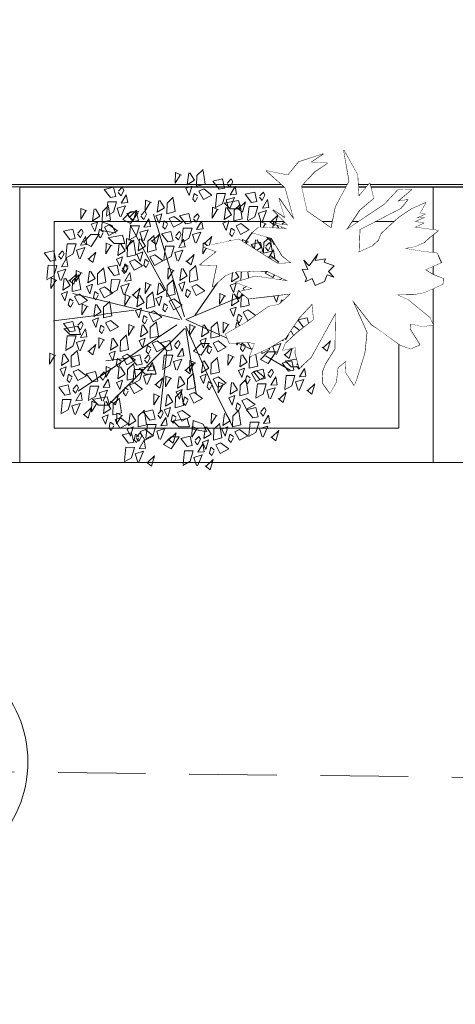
# Model space of a CAD drawing. Header units: centimetres. Extents: x -122 to 72759, y 3298 to 43172.
# Tile 101 of 243: x 37166 to 37229, y 10552 to 10695. Entities that reach past the tile are written whole.
import ezdxf

# ---------------------------------------------------------------- set-up
doc = ezdxf.new("R2010")
doc.units = ezdxf.units.CM
doc.header["$MEASUREMENT"] = 0
doc.linetypes.add('DASH2', pattern=[19.05, 12.7, -6.35])
doc.linetypes.add('DASHDOT', pattern=[25.4, 12.7, -6.35, 0, -6.35])
for name, color, linetype, lineweight in [('0-OSIE', 7, 'DASHDOT', 5), ('0-WIDOSK', 7, 'Continuous', 5), ('1-meble', 7, 'Continuous', 5), ('_ nowe meble', 7, 'Continuous', 5), ('PRZERYWANA', 7, 'DASH2', 5), ('wymiarowanie', 7, 'Continuous', 5), ('ZZZ_Xref', 7, 'Continuous', 5)]:
    doc.layers.add(name, color=color, linetype=linetype, lineweight=lineweight)

# ---------------------------------------------------------------- blocks, each defined once
blk = doc.blocks.new('G$CA1DC9C89')
at = {"layer": '0-OSIE', "lineweight": 5, "ltscale": 40}
blk.add_circle((2503.49, -27.99), 17.14, dxfattribs=at)
at = {"layer": '1-meble', "lineweight": 5}
for p, q in [((2547.5, 56.31), (2548.86, 56.64)), ((2550.36, 56.19), (2550.12, 56.62))]:
    blk.add_line(p, q, dxfattribs=at)
at = {"layer": '_ nowe meble', "lineweight": 5, "ltscale": 0.5}
blk.add_lwpolyline([(162.24, 764.75), (77.15, 765.38), (77.15, 495.81), (65.14, 495.81), (65.14, 465.82), (53.15, 465.82), (53.16, 56.24), (4727.78, 55.45)], dxfattribs=at)
at = {"layer": 'PRZERYWANA', "lineweight": 5}
blk.add_lwpolyline([(-389.44, 4.56), (3619.14, -42.34), (5340.22, -63.18)], dxfattribs=at)
at = {"layer": 'wymiarowanie', "lineweight": 5, "ltscale": 0.5}
blk.add_lwpolyline([(2759.45, 55.45), (2759.45, 15.45), (1725.13, 15.45), (1725.13, 3.45), (1437.13, 3.54), (1437.13, -8.46), (957.13, -8.46), (957.13, 3.49), (1.15, 3.49), (1.15, 633.82), (13.15, 633.82), (13.15, 645.82), (25.15, 645.82), (25.14, 705.82), (37.13, 705.82), (36.77, 764.65), (77.15, 765.38), (77.15, 495.81), (65.14, 495.82), (65.14, 465.82), (53.14, 465.82), (53.15, 55.54)], close=True, dxfattribs=at)
at = {"lineweight": 5, "ltscale": 0.5}
blk.add_wipeout([(2519.45, 55.45), (2579.45, 55.45), (2579.45, 15.45), (2519.45, 15.45)], dxfattribs=at).dxf.layer = '_ nowe meble'
at = {"layer": '1-meble', "lineweight": 5}
for p, q in [((2548.42, 55.14), (2547.5, 56.31)), ((2548.86, 56.64), (2549.18, 55.27)), ((2549.54, 55.89), (2549.94, 55.41)), ((2550.12, 56.62), (2549.59, 56.06)), ((2549.94, 55.41), (2550.36, 56.19)), ((2547.84, 52.59), (2548.05, 54.52)), ((2548.05, 54.52), (2549.32, 54.51)), ((2549.18, 55.27), (2548.42, 55.14)), ((2549.32, 54.51), (2548.87, 53.01)), ((2550.71, 55.55), (2549.98, 54.31)), ((2549.98, 54.31), (2550.91, 54.4)), ((2550.91, 54.4), (2550.71, 55.55)), ((2548.87, 53.01), (2547.79, 52.42)), ((2549.99, 52.27), (2549.12, 53.15)), ((2549.3, 53.15), (2551.21, 53.48)), ((2549.4, 53.58), (2550.6, 53.95)), ((2549.77, 52.38), (2549.4, 53.58)), ((2550.6, 53.95), (2549.94, 52.33)), ((2552.21, 53.29), (2551.2, 52.32)), ((2551.21, 53.48), (2551.55, 52.27)), ((2551.77, 51.79), (2552.21, 53.29)), ((2534.42, 50.75), (2535.52, 51.86)), ((2535.52, 51.86), (2536.74, 51.88)), ((2536.62, 51.75), (2535.53, 50.15)), ((2551.55, 52.27), (2549.99, 52.27)), ((2551.04, 52.37), (2551.77, 51.79)), ((2531.32, 49.13), (2531.41, 50.39)), ((2531.41, 50.39), (2532.88, 49.86)), ((2535.53, 50.15), (2534.42, 50.75)), ((2533.24, 48.81), (2531.32, 49.13)), ((2532.88, 49.86), (2533.4, 48.75)), ((2535.34, 47.89), (2535.55, 49.83)), ((2535.55, 49.83), (2536.82, 49.82)), ((2536.82, 49.82), (2536.37, 48.32)), ((2536.9, 48.88), (2538.1, 49.25)), ((2537.27, 47.69), (2536.9, 48.88)), ((2555.2, 48.45), (2557.11, 48.79)), ((2557.11, 48.79), (2557.45, 47.58)), ((2528.69, 47.45), (2529.79, 48.56)), ((2529.8, 46.84), (2528.69, 47.45)), ((2529.79, 48.56), (2531.02, 48.57)), ((2530.89, 48.45), (2529.8, 46.84)), ((2533.15, 47.23), (2532.29, 48.11)), ((2532.46, 48.1), (2534.37, 48.44)), ((2534.72, 47.23), (2533.15, 47.23)), ((2534.37, 48.44), (2534.72, 47.23)), ((2536.37, 48.32), (2535.3, 47.73)), ((2555.89, 47.58), (2555.02, 48.45)), ((2557.45, 47.58), (2555.89, 47.58)), ((2523.02, 45.89), (2524.38, 46.21)), ((2523.94, 44.71), (2523.02, 45.89)), ((2524.38, 46.21), (2524.71, 44.85)), ((2525.65, 46.2), (2525.12, 45.63)), ((2525.47, 44.98), (2525.88, 45.77)), ((2525.88, 45.77), (2525.65, 46.2)), ((2559.62, 44.79), (2559.7, 46.05)), ((2559.7, 46.05), (2561.17, 45.51)), ((2524.71, 44.85), (2523.94, 44.71)), ((2525.07, 45.46), (2525.47, 44.98)), ((2526.23, 45.12), (2525.51, 43.88)), ((2526.44, 43.97), (2526.23, 45.12)), ((2561.53, 44.46), (2559.62, 44.79)), ((2561.17, 45.51), (2561.69, 44.4)), ((2523.37, 42.16), (2523.58, 44.09)), ((2523.58, 44.09), (2524.84, 44.08)), ((2524.84, 44.08), (2524.4, 42.58)), ((2524.93, 43.15), (2526.12, 43.52)), ((2525.3, 41.95), (2524.93, 43.15)), ((2526.12, 43.52), (2525.46, 41.9)), ((2525.51, 43.88), (2526.44, 43.97)), ((2555.08, 42.93), (2556.17, 44.04)), ((2556.19, 42.32), (2555.08, 42.93)), ((2556.17, 44.04), (2557.4, 44.06)), ((2557.28, 43.93), (2556.19, 42.32)), ((2558.32, 42.19), (2557.45, 43.07)), ((2557.63, 43.06), (2559.54, 43.4)), ((2559.54, 43.4), (2559.88, 42.19)), ((2524.4, 42.58), (2523.32, 41.99)), ((2526.56, 41.94), (2527.29, 41.36)), ((2527.74, 42.86), (2526.73, 41.89)), ((2527.29, 41.36), (2527.74, 42.86)), ((2559.88, 42.19), (2558.32, 42.19)), ((2526.73, 34.03), (2525.86, 34.9)), ((2526.04, 34.9), (2527.95, 35.24)), ((2527.95, 35.24), (2528.29, 34.02)), ((2555.37, 34.03), (2557.29, 34.37)), ((2557.29, 34.37), (2557.63, 33.15)), ((2528.29, 34.02), (2526.73, 34.03)), ((2556.06, 33.16), (2555.2, 34.03)), ((2557.63, 33.15), (2556.06, 33.16)), ((2544.66, 31.63), (2545.76, 32.75)), ((2545.77, 31.03), (2544.66, 31.63)), ((2545.76, 32.75), (2546.99, 32.76)), ((2546.86, 32.64), (2545.77, 31.03)), ((2554.38, 30.41), (2555.48, 31.53)), ((2555.48, 31.53), (2556.71, 31.54)), ((2555.49, 29.81), (2554.38, 30.41)), ((2556.58, 31.42), (2555.49, 29.81)), ((2558.84, 29.33), (2557.98, 30.2)), ((2558.15, 30.2), (2560.06, 30.54)), ((2560.06, 30.54), (2560.41, 29.33)), ((2529.1, 28.33), (2530.46, 28.66)), ((2530.46, 28.66), (2530.78, 27.29)), ((2531.72, 28.64), (2531.19, 28.08)), ((2531.96, 28.21), (2531.72, 28.64)), ((2537.66, 28.29), (2536.8, 29.16)), ((2536.97, 29.16), (2538.89, 29.5)), ((2538.89, 29.5), (2539.23, 28.28)), ((2553.4, 28.68), (2554.76, 29)), ((2554.32, 27.5), (2553.4, 28.68)), ((2554.76, 29), (2555.08, 27.64)), ((2556.02, 28.99), (2555.49, 28.42)), ((2556.26, 28.56), (2556.02, 28.99)), ((2560.41, 29.33), (2558.84, 29.33)), ((2530.02, 27.16), (2529.1, 28.33)), ((2530.78, 27.29), (2530.02, 27.16)), ((2531.14, 27.91), (2531.54, 27.43)), ((2531.54, 27.43), (2531.96, 28.21)), ((2532.31, 27.56), (2531.58, 26.33)), ((2532.51, 26.42), (2532.31, 27.56)), ((2539.23, 28.28), (2537.66, 28.29)), ((2540.67, 28.01), (2540.63, 26.45)), ((2540.63, 26.45), (2541.35, 27.65)), ((2541.53, 27.64), (2540.67, 28.01)), ((2542.36, 26.23), (2542.58, 27.96)), ((2542.75, 27.96), (2543.42, 26.9)), ((2543.74, 26.02), (2543.78, 27.58)), ((2543.78, 27.58), (2544.67, 28.43)), ((2544.67, 28.25), (2544.96, 26.33)), ((2551.42, 26.71), (2552.31, 27.56)), ((2552.31, 27.38), (2552.6, 25.46)), ((2555.08, 27.64), (2554.32, 27.5)), ((2555.45, 28.26), (2555.85, 27.78)), ((2555.85, 27.78), (2556.26, 28.56)), ((2556.61, 27.91), (2555.88, 26.68)), ((2556.81, 26.76), (2556.61, 27.91)), ((2525.11, 26.42), (2526.47, 26.74)), ((2526.02, 25.24), (2525.11, 26.42)), ((2526.47, 26.74), (2526.79, 25.38)), ((2527.15, 26), (2527.55, 25.52)), ((2527.73, 26.73), (2527.2, 26.16)), ((2527.55, 25.52), (2527.97, 26.3)), ((2527.97, 26.3), (2527.73, 26.73)), ((2529.44, 24.61), (2529.65, 26.54)), ((2529.65, 26.54), (2530.92, 26.53)), ((2530.92, 26.53), (2530.47, 25.03)), ((2531, 25.59), (2532.2, 25.97)), ((2532.2, 25.97), (2531.54, 24.35)), ((2531.58, 26.33), (2532.51, 26.42)), ((2542.05, 24.97), (2542.94, 25.82)), ((2543.05, 26.04), (2542.17, 25.71)), ((2543.42, 26.9), (2542.36, 26.23)), ((2542.66, 24.66), (2543.05, 26.04)), ((2544.96, 26.33), (2543.74, 26.02)), ((2548.31, 27.14), (2548.26, 25.58)), ((2548.26, 25.58), (2548.99, 26.78)), ((2549.16, 26.77), (2548.31, 27.14)), ((2549.99, 25.36), (2550.21, 27.09)), ((2551.05, 26.03), (2549.99, 25.36)), ((2550.39, 27.09), (2551.05, 26.03)), ((2551.38, 25.15), (2551.42, 26.71)), ((2553.74, 24.95), (2553.95, 26.89)), ((2553.95, 26.89), (2555.22, 26.87)), ((2555.22, 26.87), (2554.77, 25.37)), ((2555.3, 25.94), (2556.5, 26.31)), ((2555.67, 24.75), (2555.3, 25.94)), ((2556.5, 26.31), (2555.84, 24.7)), ((2555.88, 26.68), (2556.81, 26.76)), ((2525.45, 22.69), (2525.66, 24.63)), ((2525.66, 24.63), (2526.92, 24.61)), ((2526.79, 25.38), (2526.02, 25.24)), ((2526.92, 24.61), (2526.48, 23.12)), ((2528.32, 25.65), (2527.59, 24.42)), ((2527.59, 24.42), (2528.52, 24.5)), ((2528.52, 24.5), (2528.32, 25.65)), ((2530.47, 25.03), (2529.39, 24.44)), ((2529.91, 24.36), (2529.86, 22.8)), ((2530.76, 23.99), (2529.91, 24.36)), ((2530.89, 23.77), (2530.03, 24.64)), ((2530.2, 24.64), (2532.12, 24.98)), ((2531.37, 24.4), (2531, 25.59)), ((2531.59, 22.58), (2531.81, 24.31)), ((2531.99, 24.31), (2532.65, 23.25)), ((2532.12, 24.98), (2532.46, 23.77)), ((2532.64, 24.39), (2533.37, 23.81)), ((2533.81, 25.31), (2532.8, 24.34)), ((2533.02, 23.93), (2533.91, 24.78)), ((2533.37, 23.81), (2533.81, 25.31)), ((2533.91, 24.6), (2534.2, 22.68)), ((2538.93, 25.41), (2538.89, 23.84)), ((2538.89, 23.84), (2539.62, 25.04)), ((2539.79, 25.03), (2538.93, 25.41)), ((2540.62, 23.62), (2540.84, 25.35)), ((2541.01, 25.35), (2541.68, 24.29)), ((2542, 23.41), (2542.05, 24.97)), ((2542.17, 25.71), (2542.66, 24.66)), ((2542.93, 25.65), (2543.23, 23.72)), ((2543.36, 24.98), (2543.17, 24.12)), ((2543.88, 24.62), (2543.36, 24.98)), ((2543.5, 23.76), (2543.87, 24.45)), ((2544.07, 25.31), (2544.77, 25.64)), ((2544.73, 24.08), (2544.07, 25.31)), ((2545.96, 24.74), (2544.73, 24.08)), ((2544.77, 25.64), (2545.96, 24.74)), ((2550.68, 25.17), (2549.81, 24.84)), ((2549.81, 24.84), (2550.3, 23.79)), ((2550.3, 23.79), (2550.68, 25.17)), ((2552.6, 25.46), (2551.38, 25.15)), ((2551.71, 24.44), (2552.41, 24.77)), ((2552.37, 23.21), (2551.71, 24.44)), ((2552.41, 24.77), (2553.6, 23.87)), ((2554.77, 25.37), (2553.69, 24.79)), ((2556.94, 24.73), (2557.67, 24.15)), ((2558.11, 25.65), (2557.1, 24.68)), ((2557.67, 24.15), (2558.11, 25.65)), ((2526.48, 23.12), (2525.4, 22.53)), ((2527.01, 23.68), (2528.21, 24.05)), ((2527.38, 22.49), (2527.01, 23.68)), ((2528.21, 24.05), (2527.55, 22.44)), ((2529.82, 23.39), (2528.81, 22.43)), ((2529.38, 21.9), (2529.82, 23.39)), ((2529.86, 22.8), (2530.59, 24)), ((2532.46, 23.77), (2530.89, 23.77)), ((2532.65, 23.25), (2531.59, 22.58)), ((2532.98, 22.37), (2533.02, 23.93)), ((2536.66, 22.19), (2537.56, 23.04)), ((2537.43, 22.77), (2538.79, 23.09)), ((2538.79, 23.09), (2539.11, 21.73)), ((2540.06, 23.08), (2539.53, 22.51)), ((2540.29, 22.65), (2540.06, 23.08)), ((2541.31, 23.43), (2540.43, 23.11)), ((2540.43, 23.11), (2540.93, 22.05)), ((2541.68, 24.29), (2540.62, 23.62)), ((2540.93, 22.05), (2541.31, 23.43)), ((2543.23, 23.72), (2542, 23.41)), ((2542.33, 22.71), (2543.04, 23.03)), ((2543.04, 23.03), (2544.23, 22.13)), ((2543.17, 24.12), (2543.5, 23.76)), ((2550.38, 22.19), (2551.27, 23.04)), ((2551, 24.12), (2550.8, 23.25)), ((2550.8, 23.25), (2551.14, 22.89)), ((2551.51, 23.75), (2551, 24.12)), ((2551.14, 22.89), (2551.51, 23.58)), ((2552.36, 23.12), (2553.72, 23.44)), ((2553.28, 21.94), (2552.36, 23.12)), ((2553.6, 23.87), (2552.37, 23.21)), ((2553.72, 23.44), (2554.04, 22.08)), ((2554.98, 23.43), (2554.45, 22.86)), ((2554.8, 22.21), (2555.22, 23)), ((2555.22, 23), (2554.98, 23.43)), ((2528.64, 22.47), (2529.38, 21.9)), ((2532.28, 22.39), (2531.41, 22.06)), ((2531.41, 22.06), (2531.9, 21.01)), ((2531.9, 21.01), (2532.28, 22.39)), ((2534.2, 22.68), (2532.98, 22.37)), ((2533.31, 21.66), (2534.01, 21.99)), ((2533.97, 20.43), (2533.31, 21.66)), ((2533.55, 22.62), (2533.51, 21.06)), ((2533.51, 21.06), (2534.24, 22.26)), ((2534.41, 22.25), (2533.55, 22.62)), ((2534.01, 21.99), (2535.2, 21.09)), ((2535.24, 20.84), (2535.46, 22.57)), ((2536.3, 21.51), (2535.24, 20.84)), ((2535.63, 22.57), (2536.3, 21.51)), ((2536.62, 20.63), (2536.66, 22.19)), ((2538.35, 21.59), (2537.43, 22.77)), ((2537.55, 22.86), (2537.85, 20.94)), ((2539.11, 21.73), (2538.35, 21.59)), ((2539.48, 22.35), (2539.88, 21.87)), ((2539.88, 21.87), (2540.29, 22.65)), ((2540.64, 22), (2539.91, 20.77)), ((2540.84, 20.86), (2540.64, 22)), ((2541.63, 22.38), (2541.43, 21.51)), ((2541.43, 21.51), (2541.77, 21.16)), ((2542.14, 22.02), (2541.63, 22.38)), ((2542.52, 20.64), (2541.66, 21.52)), ((2541.77, 21.16), (2542.13, 21.84)), ((2541.83, 21.51), (2543.75, 21.85)), ((2542.99, 21.47), (2542.33, 22.71)), ((2544.23, 22.13), (2542.99, 21.47)), ((2543.75, 21.85), (2544.09, 20.64)), ((2544.51, 20.28), (2544.6, 21.54)), ((2544.6, 21.54), (2546.07, 21.01)), ((2547.26, 22.62), (2547.22, 21.06)), ((2547.22, 21.06), (2547.95, 22.26)), ((2548.12, 22.25), (2547.26, 22.62)), ((2548.95, 20.84), (2549.17, 22.57)), ((2550.01, 21.51), (2548.95, 20.84)), ((2549.35, 22.57), (2550.01, 21.51)), ((2550.34, 20.63), (2550.38, 22.19)), ((2551.26, 22.86), (2551.56, 20.94)), ((2554.04, 22.08), (2553.28, 21.94)), ((2554.4, 22.7), (2554.8, 22.21)), ((2555.57, 22.35), (2554.84, 21.12)), ((2555.77, 21.2), (2555.57, 22.35)), ((2532.6, 21.33), (2532.41, 20.47)), ((2532.41, 20.47), (2532.74, 20.11)), ((2533.11, 20.97), (2532.6, 21.33)), ((2532.74, 20.11), (2533.11, 20.8)), ((2535.2, 21.09), (2533.97, 20.43)), ((2535.93, 20.65), (2535.05, 20.32)), ((2535.05, 20.32), (2535.54, 19.27)), ((2535.54, 19.27), (2535.93, 20.65)), ((2537.85, 20.94), (2536.62, 20.63)), ((2536.95, 19.93), (2537.65, 20.25)), ((2537.65, 20.25), (2538.85, 19.35)), ((2537.77, 19.05), (2537.98, 20.98)), ((2537.98, 20.98), (2539.25, 20.97)), ((2539.25, 20.97), (2538.8, 19.47)), ((2539.33, 20.03), (2540.53, 20.4)), ((2539.7, 18.84), (2539.33, 20.03)), ((2540.53, 20.4), (2539.87, 18.79)), ((2539.91, 20.77), (2540.84, 20.86)), ((2544.09, 20.64), (2542.52, 20.64)), ((2544.49, 20.71), (2544.44, 19.15)), ((2544.44, 19.15), (2545.17, 20.35)), ((2545.34, 20.34), (2544.49, 20.71)), ((2546.43, 19.96), (2544.51, 20.28)), ((2546.07, 21.01), (2546.59, 19.9)), ((2546.17, 18.93), (2546.4, 20.66)), ((2546.57, 20.66), (2547.23, 19.6)), ((2547.56, 18.72), (2547.6, 20.28)), ((2547.6, 20.28), (2548.49, 21.13)), ((2548.49, 20.95), (2548.78, 19.03)), ((2549.64, 20.65), (2548.76, 20.32)), ((2548.76, 20.32), (2549.26, 19.27)), ((2549.26, 19.27), (2549.64, 20.65)), ((2551.56, 20.94), (2550.34, 20.63)), ((2550.66, 19.93), (2551.37, 20.25)), ((2551.37, 20.25), (2552.56, 19.35)), ((2552.7, 19.39), (2552.91, 21.32)), ((2552.91, 21.32), (2554.18, 21.31)), ((2554.18, 21.31), (2553.73, 19.81)), ((2554.26, 20.38), (2555.46, 20.75)), ((2554.63, 19.18), (2554.26, 20.38)), ((2555.46, 20.75), (2554.8, 19.13)), ((2554.84, 21.12), (2555.77, 21.2)), ((2557.07, 20.09), (2556.06, 19.12)), ((2556.63, 18.59), (2557.07, 20.09)), ((2534.3, 19.47), (2535.67, 19.79)), ((2535.22, 18.29), (2534.3, 19.47)), ((2535.67, 19.79), (2535.99, 18.43)), ((2536.25, 19.6), (2536.05, 18.73)), ((2536.05, 18.73), (2536.39, 18.38)), ((2536.76, 19.24), (2536.25, 19.6)), ((2536.35, 19.05), (2536.75, 18.56)), ((2536.39, 18.38), (2536.75, 19.06)), ((2536.93, 19.78), (2536.4, 19.21)), ((2536.75, 18.56), (2537.17, 19.35)), ((2537.52, 18.7), (2536.79, 17.47)), ((2537.17, 19.35), (2536.93, 19.78)), ((2537.61, 18.69), (2536.95, 19.93)), ((2537.72, 17.55), (2537.52, 18.7)), ((2538.85, 19.35), (2537.61, 18.69)), ((2538.8, 19.47), (2537.73, 18.88)), ((2540.32, 18.07), (2541.42, 19.19)), ((2540.97, 18.83), (2541.7, 18.25)), ((2542.15, 19.75), (2541.13, 18.78)), ((2541.42, 19.19), (2542.65, 19.2)), ((2542.52, 19.08), (2541.43, 17.47)), ((2541.7, 18.25), (2542.15, 19.75)), ((2542.81, 18.95), (2544.17, 19.27)), ((2543.73, 17.77), (2542.81, 18.95)), ((2544.17, 19.27), (2544.49, 17.91)), ((2545.44, 19.26), (2544.91, 18.69)), ((2545.26, 18.04), (2545.67, 18.83)), ((2545.67, 18.83), (2545.44, 19.26)), ((2546.86, 18.74), (2545.99, 18.41)), ((2547.23, 19.6), (2546.17, 18.93)), ((2546.48, 17.36), (2546.86, 18.74)), ((2548.78, 19.03), (2547.56, 18.72)), ((2549.96, 19.6), (2549.76, 18.73)), ((2549.76, 18.73), (2550.1, 18.38)), ((2550.47, 19.24), (2549.96, 19.6)), ((2550.1, 18.38), (2550.47, 19.06)), ((2551.33, 18.69), (2550.66, 19.93)), ((2552.56, 19.35), (2551.33, 18.69)), ((2553.73, 19.81), (2552.65, 19.23)), ((2555.9, 19.17), (2556.63, 18.59)), ((2534.65, 15.74), (2534.86, 17.67)), ((2534.86, 17.67), (2536.12, 17.66)), ((2535.99, 18.43), (2535.22, 18.29)), ((2536.12, 17.66), (2535.68, 16.16)), ((2536.79, 17.47), (2537.72, 17.55)), ((2541.43, 17.47), (2540.32, 18.07)), ((2543.16, 15.22), (2543.37, 17.15)), ((2543.37, 17.15), (2544.63, 17.14)), ((2544.49, 17.91), (2543.73, 17.77)), ((2544.86, 18.52), (2545.26, 18.04)), ((2546.02, 18.18), (2545.29, 16.94)), ((2545.99, 18.41), (2546.48, 17.36)), ((2546.23, 17.03), (2546.02, 18.18)), ((2547.18, 17.68), (2546.99, 16.82)), ((2547.69, 17.32), (2547.18, 17.68)), ((2547.89, 18.01), (2548.59, 18.34)), ((2548.55, 16.78), (2547.89, 18.01)), ((2549.78, 17.44), (2548.55, 16.78)), ((2548.59, 18.34), (2549.78, 17.44)), ((2535.68, 16.16), (2534.6, 15.58)), ((2536.21, 16.73), (2537.41, 17.1)), ((2536.58, 15.53), (2536.21, 16.73)), ((2537.41, 17.1), (2536.75, 15.49)), ((2539.02, 16.44), (2538.01, 15.47)), ((2538.58, 14.94), (2539.02, 16.44)), ((2544.63, 17.14), (2544.19, 15.64)), ((2544.72, 16.21), (2545.91, 16.58)), ((2545.09, 15.01), (2544.72, 16.21)), ((2545.91, 16.58), (2545.25, 14.96)), ((2545.29, 16.94), (2546.23, 17.03)), ((2547.53, 15.92), (2546.52, 14.95)), ((2546.99, 16.82), (2547.32, 16.46)), ((2547.08, 14.42), (2547.53, 15.92)), ((2547.32, 16.46), (2547.69, 17.15)), ((2537.84, 15.52), (2538.58, 14.94)), ((2544.19, 15.64), (2543.11, 15.05)), ((2546.35, 15), (2547.08, 14.42))]:
    blk.add_line(p, q, dxfattribs=at)
for points in [[(2542.91, 57.19), (2542.06, 57.56), (2542.01, 55.99), (2542.74, 57.19)], [(2544.14, 57.5), (2544.8, 56.44), (2543.74, 55.77), (2543.97, 57.51)], [(2546.06, 57.8), (2546.35, 55.88), (2545.13, 55.56), (2545.17, 57.13), (2546.06, 57.97)], [(2533.75, 54.67), (2534.15, 54.19), (2534.56, 54.98), (2534.33, 55.41), (2533.8, 54.84)], [(2545.26, 54.17), (2544.75, 54.53), (2544.56, 53.67), (2544.89, 53.31), (2545.26, 53.99)], [(2554.23, 53.98), (2554.63, 53.5), (2555.04, 54.28), (2554.81, 54.71), (2554.28, 54.15)], [(2532.05, 51.37), (2532.26, 53.3), (2533.52, 53.29), (2533.08, 51.79), (2532, 51.2)], [(2538.58, 53.19), (2537.72, 53.56), (2537.67, 52), (2538.4, 53.19)], [(2539.8, 53.5), (2540.47, 52.44), (2539.41, 51.78), (2539.63, 53.51)], [(2541.72, 53.8), (2542.01, 51.88), (2540.79, 51.57), (2540.83, 53.13), (2541.72, 53.97)], [(2551.44, 52.76), (2551.73, 50.84), (2550.51, 50.52), (2550.55, 52.09), (2551.44, 52.93)], [(2529.2, 51.97), (2528.34, 52.34), (2528.3, 50.78), (2529.03, 51.98)], [(2530.43, 52.29), (2531.09, 51.23), (2530.03, 50.56), (2530.25, 52.29)], [(2532.34, 52.58), (2532.64, 50.66), (2531.42, 50.35), (2531.46, 51.91), (2532.35, 52.76)], [(2533.98, 51.16), (2533.61, 52.36), (2534.8, 52.73), (2534.14, 51.11)], [(2535.24, 51.15), (2535.97, 50.57), (2536.42, 52.07), (2535.41, 51.1)], [(2537.05, 51.2), (2537.45, 50.72), (2537.86, 51.5), (2537.63, 51.93), (2537.1, 51.36)], [(2543.38, 36.59), (2538.86, 51.49)], [(2544.68, 50.85), (2545.08, 50.37), (2545.5, 51.15), (2545.26, 51.58), (2544.73, 51.02)], [(2548.3, 52.15), (2547.44, 52.52), (2547.4, 50.95), (2548.12, 52.15)], [(2549.52, 52.46), (2550.19, 51.4), (2549.13, 50.73), (2549.35, 52.47)], [(2552.53, 50.68), (2552.74, 52.61), (2554, 52.6), (2553.56, 51.1), (2552.48, 50.51)], [(2554.46, 50.47), (2554.09, 51.66), (2555.28, 52.04), (2554.62, 50.42)], [(2540.92, 50.17), (2540.41, 50.53), (2540.22, 49.67), (2540.55, 49.31), (2540.92, 50)], [(2555.24, 50.06), (2554.38, 50.43), (2554.34, 48.87), (2555.07, 50.07)], [(2555.72, 50.46), (2556.46, 49.88), (2556.9, 51.38), (2555.89, 50.41)], [(2556.46, 50.38), (2557.13, 49.31), (2556.07, 48.65), (2556.29, 50.38)], [(2558.38, 50.67), (2558.68, 48.75), (2557.45, 48.44), (2557.49, 50), (2558.39, 50.85)], [(2527.85, 48.59), (2528.25, 48.11), (2528.66, 48.89), (2528.43, 49.33), (2527.9, 48.76)], [(2531.55, 48.95), (2531.04, 49.32), (2530.84, 48.45), (2531.18, 48.09), (2531.55, 48.78)], [(2543, 36.21), (2535.46, 49.98)], [(2538.1, 49.25), (2537.44, 47.64)], [(2538.54, 47.67), (2539.27, 47.1), (2539.72, 48.6), (2538.7, 47.63)], [(2542.08, 48.24), (2542.48, 47.76), (2542.89, 48.55), (2542.66, 48.98), (2542.13, 48.41)], [(2542.98, 47.55), (2543.19, 49.48), (2544.46, 49.47), (2544.01, 47.97), (2542.93, 47.38)], [(2544.91, 47.34), (2544.54, 48.54), (2545.74, 48.91), (2545.08, 47.29)], [(2544.88, 36.78), (2553.17, 48.85)], [(2550.65, 49.13), (2550.13, 49.49), (2549.94, 48.63), (2550.27, 48.27), (2550.64, 48.95)], [(2526.14, 45.29), (2526.35, 47.22), (2527.62, 47.21), (2527.17, 45.71), (2526.1, 45.12)], [(2532.85, 46.93), (2531.99, 47.3), (2531.95, 45.74), (2532.67, 46.94)], [(2534.07, 47.25), (2534.74, 46.19), (2533.68, 45.52), (2533.9, 47.25)], [(2535.8, 47.63), (2534.94, 48), (2534.9, 46.44), (2535.62, 47.63)], [(2535.99, 47.54), (2536.28, 45.62), (2535.06, 45.31), (2535.1, 46.87), (2535.99, 47.72)], [(2537.02, 47.94), (2537.69, 46.88), (2536.63, 46.21), (2536.85, 47.95)], [(2538.94, 48.24), (2539.24, 46.32), (2538.01, 46), (2538.05, 47.57), (2538.94, 48.41)], [(2546.91, 46.93), (2546.05, 47.3), (2546.01, 45.74), (2546.73, 46.94)], [(2546.18, 47.33), (2546.91, 46.75), (2547.35, 48.25), (2546.34, 47.28)], [(2548.13, 47.25), (2548.8, 46.19), (2547.74, 45.52), (2547.96, 47.25)], [(2550.05, 47.54), (2550.34, 45.62), (2549.12, 45.31), (2549.16, 46.87), (2550.05, 47.72)], [(2552.64, 47.45), (2551.78, 47.83), (2551.73, 46.26), (2552.46, 47.46)], [(2553.86, 47.77), (2554.53, 46.71), (2553.47, 46.04), (2553.69, 47.77)], [(2555.78, 48.06), (2556.07, 46.14), (2554.85, 45.83), (2554.89, 47.39), (2555.78, 48.24)], [(2555.1, 46.68), (2555.5, 46.2), (2555.91, 46.98), (2555.68, 47.41), (2555.15, 46.85)], [(2557.59, 47.04), (2557.08, 47.4), (2556.88, 46.54), (2557.22, 46.18), (2557.58, 46.87)], [(2528.07, 45.08), (2527.7, 46.28), (2528.9, 46.65), (2528.24, 45.03)], [(2529.34, 45.07), (2530.07, 44.49), (2530.52, 45.99), (2529.5, 45.02)], [(2540.38, 44.94), (2540.59, 46.87), (2541.85, 46.86), (2541.41, 45.36), (2540.33, 44.77)], [(2542.31, 44.73), (2541.94, 45.93), (2543.13, 46.3), (2542.47, 44.68)], [(2561, 45.81), (2561.4, 45.33), (2561.81, 46.11), (2561.58, 46.54), (2561.05, 45.98)], [(2538.15, 44.61), (2537.64, 44.97), (2537.44, 44.11), (2537.78, 43.75), (2538.14, 44.44)], [(2543.57, 44.72), (2544.31, 44.14), (2544.75, 45.64), (2543.74, 44.67)], [(2553.4, 43.38), (2553.61, 45.31), (2554.87, 45.3), (2554.43, 43.8), (2553.35, 43.21)], [(2554.98, 44.44), (2554.47, 44.8), (2554.28, 43.93), (2554.61, 43.58), (2554.98, 44.26)], [(2555.33, 43.17), (2554.96, 44.36), (2556.15, 44.74), (2555.49, 43.12)], [(2559.3, 42.51), (2559.51, 44.44), (2560.77, 44.43), (2560.33, 42.93), (2559.25, 42.34)], [(2528.51, 42.94), (2527.65, 43.31), (2527.61, 41.74), (2528.33, 42.94)], [(2529.73, 43.25), (2530.4, 42.19), (2529.34, 41.52), (2529.56, 43.26)], [(2531.65, 43.55), (2531.94, 41.63), (2530.72, 41.31), (2530.76, 42.87), (2531.65, 43.72)], [(2534.27, 43.38), (2534.67, 42.9), (2535.08, 43.68), (2534.85, 44.11), (2534.32, 43.54)], [(2535.2, 43.91), (2534.69, 44.28), (2534.49, 43.41), (2534.83, 43.05), (2535.19, 43.74)], [(2541.87, 43.28), (2541.01, 43.65), (2540.97, 42.09), (2541.7, 43.29)], [(2543.1, 43.6), (2543.76, 42.54), (2542.7, 41.87), (2542.92, 43.6)], [(2545.02, 43.89), (2545.31, 41.97), (2544.09, 41.66), (2544.13, 43.22), (2545.02, 44.07)], [(2549.34, 43.11), (2548.48, 43.48), (2548.44, 41.92), (2549.16, 43.11)], [(2549.26, 43.91), (2548.75, 44.28), (2548.55, 43.41), (2548.89, 43.05), (2549.25, 43.74)], [(2550.56, 43.42), (2551.23, 42.36), (2550.17, 41.7), (2550.39, 43.43)], [(2552.48, 43.72), (2552.77, 41.8), (2551.55, 41.48), (2551.59, 43.05), (2552.48, 43.89)], [(2553.79, 40.59), (2560.01, 43.23)], [(2556.59, 43.16), (2557.32, 42.58), (2557.77, 44.08), (2556.76, 43.11)], [(2561.23, 42.3), (2560.86, 43.5), (2562.05, 43.87), (2561.39, 42.25)], [(2562.49, 42.29), (2563.23, 41.71), (2563.67, 43.21), (2562.66, 42.24)], [(2524.86, 41.89), (2524, 42.26), (2523.96, 40.7), (2524.69, 41.9)], [(2526.09, 42.21), (2526.75, 41.15), (2525.69, 40.48), (2525.91, 42.21)], [(2528, 42.5), (2528.3, 40.58), (2527.08, 40.27), (2527.12, 41.83), (2528.01, 42.68)], [(2532.57, 40.07), (2532.78, 42.01), (2534.04, 41.99), (2533.6, 40.49), (2532.52, 39.91)], [(2538.58, 41.2), (2537.72, 41.57), (2537.67, 40.01), (2538.4, 41.2)], [(2539.8, 41.51), (2540.47, 40.45), (2539.41, 39.78), (2539.63, 41.52)], [(2541.72, 41.81), (2542.01, 39.89), (2540.79, 39.57), (2540.83, 41.14), (2541.72, 41.98)], [(2555.59, 41.72), (2554.73, 42.09), (2554.69, 40.53), (2555.41, 41.72)], [(2556.81, 42.03), (2557.48, 40.97), (2556.42, 40.31), (2556.64, 42.04)], [(2558.73, 42.33), (2559.02, 40.41), (2557.8, 40.09), (2557.84, 41.66), (2558.73, 42.5)], [(2558.71, 41.89), (2557.85, 42.26), (2557.81, 40.7), (2558.54, 41.9)], [(2559.93, 42.21), (2560.6, 41.15), (2559.54, 40.48), (2559.76, 42.21)], [(2561.85, 42.5), (2562.15, 40.58), (2560.92, 40.27), (2560.97, 41.83), (2561.86, 42.68)], [(2530.86, 39.92), (2530.35, 40.28), (2530.15, 39.41), (2530.49, 39.06), (2530.85, 39.74)], [(2534.5, 39.87), (2534.13, 41.06), (2535.32, 41.43), (2534.66, 39.82)], [(2535.76, 39.85), (2536.49, 39.27), (2536.94, 40.77), (2535.93, 39.8)], [(2538.77, 40.07), (2539.06, 38.15), (2537.84, 37.84), (2537.88, 39.4), (2538.77, 40.24)], [(2544.22, 40.26), (2543.71, 40.63), (2543.51, 39.76), (2543.85, 39.4), (2544.22, 40.09)], [(2551.69, 40.09), (2551.18, 40.45), (2550.98, 39.59), (2551.32, 39.23), (2551.68, 39.92)], [(2552.48, 40.24), (2552.77, 38.32), (2551.55, 38.01), (2551.59, 39.57), (2552.48, 40.42)], [(2527.21, 38.87), (2526.7, 39.24), (2526.5, 38.37), (2526.84, 38.01), (2527.21, 38.7)], [(2542.62, 36.21), (2527.17, 39.98)], [(2532.52, 38.68), (2532.81, 36.76), (2531.59, 36.44), (2531.63, 38.01), (2532.52, 38.85)], [(2535.62, 39.46), (2534.77, 39.83), (2534.72, 38.27), (2535.45, 39.46)], [(2536.85, 39.77), (2537.51, 38.71), (2536.45, 38.05), (2536.67, 39.78)], [(2552.61, 39.98), (2543.57, 36.21), (2553.55, 31.68)], [(2549.34, 39.63), (2548.48, 40), (2548.44, 38.44), (2549.16, 39.64)], [(2550.56, 39.95), (2551.23, 38.89), (2550.17, 38.22), (2550.39, 39.95)], [(2557.94, 38.7), (2557.42, 39.06), (2557.23, 38.2), (2557.57, 37.84), (2557.93, 38.53)], [(2561.06, 38.87), (2560.55, 39.24), (2560.35, 38.37), (2560.69, 38.01), (2561.06, 38.7)], [(2529.38, 38.07), (2528.52, 38.44), (2528.47, 36.88), (2529.2, 38.07)], [(2530.6, 38.38), (2531.27, 37.32), (2530.21, 36.66), (2530.43, 38.39)], [(2531.56, 37), (2536.08, 37.57)], [(2540.92, 38.18), (2540.41, 38.54), (2540.22, 37.68), (2540.55, 37.32), (2540.92, 38)], [(2556.11, 37.2), (2555.25, 37.57), (2555.21, 36.01), (2555.93, 37.21)], [(2557.33, 37.52), (2558, 36.45), (2556.94, 35.79), (2557.16, 37.52)], [(2559.25, 37.81), (2559.54, 35.89), (2558.32, 35.58), (2558.36, 37.14), (2559.25, 37.98)], [(2531.7, 36.97), (2524.35, 36.02)], [(2527.85, 35.21), (2528.25, 34.73), (2528.66, 35.51), (2528.43, 35.94), (2527.9, 35.38)], [(2537.97, 36.44), (2537.46, 36.8), (2537.27, 35.94), (2537.6, 35.58), (2537.97, 36.27)], [(2539.29, 35.73), (2539.58, 33.81), (2538.36, 33.49), (2538.4, 35.05), (2539.29, 35.9)], [(2548.14, 35.73), (2548.44, 33.81), (2547.21, 33.49), (2547.25, 35.05), (2548.14, 35.9)], [(2549.86, 35.46), (2549, 35.83), (2548.96, 34.27), (2549.68, 35.47)], [(2551.08, 35.78), (2551.75, 34.72), (2550.69, 34.05), (2550.91, 35.78)], [(2551.69, 36.61), (2551.18, 36.98), (2550.98, 36.11), (2551.32, 35.76), (2551.68, 36.44)], [(2553, 36.07), (2553.3, 34.15), (2552.07, 33.84), (2552.11, 35.4), (2553, 36.25)], [(2561.87, 35.73), (2562.27, 35.25), (2562.68, 36.03), (2562.45, 36.46), (2561.92, 35.9)], [(2542.25, 35.46), (2527.93, 25.84)], [(2531.72, 35.05), (2531.21, 35.41), (2531.02, 34.55), (2531.35, 34.19), (2531.72, 34.88)], [(2543.38, 34.89), (2532.45, 23.95)], [(2536.14, 35.11), (2535.29, 35.49), (2535.24, 33.92), (2535.97, 35.12)], [(2537.37, 35.43), (2538.03, 34.37), (2536.98, 33.7), (2537.2, 35.43)], [(2543.57, 35.27), (2547.52, 26.4)], [(2543.57, 34.89), (2545.07, 25.46)], [(2545, 35.11), (2544.14, 35.49), (2544.1, 33.92), (2544.82, 35.12)], [(2546.22, 35.43), (2546.89, 34.37), (2545.83, 33.7), (2546.05, 35.43)], [(2556.31, 34.69), (2556.71, 34.21), (2557.13, 34.99), (2556.89, 35.42), (2556.36, 34.85)], [(2558.46, 34.18), (2557.95, 34.54), (2557.75, 33.68), (2558.09, 33.32), (2558.45, 34.01)], [(2560.17, 32.43), (2560.38, 34.36), (2561.64, 34.35), (2561.2, 32.85), (2560.12, 32.26)], [(2526.14, 31.91), (2526.35, 33.84), (2527.62, 33.83), (2527.17, 32.33), (2526.1, 31.74)], [(2528.07, 31.7), (2527.7, 32.89), (2528.9, 33.27), (2528.24, 31.65)], [(2531.81, 33.2), (2530.95, 33.57), (2530.91, 32.01), (2531.63, 33.21)], [(2533.03, 33.52), (2533.7, 32.46), (2532.64, 31.79), (2532.86, 33.52)], [(2534.95, 33.81), (2535.24, 31.89), (2534.02, 31.58), (2534.06, 33.14), (2534.95, 33.99)], [(2541.91, 32.43), (2542.31, 31.95), (2542.72, 32.73), (2542.49, 33.16), (2541.96, 32.59)], [(2554.61, 31.38), (2554.82, 33.32), (2556.09, 33.3), (2555.64, 31.8), (2554.56, 31.22)], [(2562.1, 32.22), (2561.73, 33.42), (2562.92, 33.79), (2562.26, 32.17)], [(2563.36, 32.21), (2564.09, 31.63), (2564.54, 33.13), (2563.53, 32.16)], [(2527.83, 31.55), (2528.13, 29.63), (2526.9, 29.32), (2526.94, 30.88), (2527.84, 31.73)], [(2529.34, 31.69), (2530.07, 31.11), (2530.52, 32.61), (2529.5, 31.64)], [(2538.49, 32.1), (2537.98, 32.46), (2537.79, 31.59), (2538.12, 31.24), (2538.49, 31.92)], [(2540.79, 31.72), (2539.85, 22.85)], [(2547.35, 32.1), (2546.84, 32.46), (2546.64, 31.59), (2546.98, 31.24), (2547.34, 31.92)], [(2552.21, 32.44), (2551.7, 32.8), (2551.5, 31.94), (2551.84, 31.58), (2552.2, 32.27)], [(2553.69, 31.38), (2553.99, 29.46), (2552.77, 29.15), (2552.81, 30.71), (2553.7, 31.55)], [(2556.54, 31.18), (2556.17, 32.37), (2557.37, 32.74), (2556.71, 31.13)], [(2557.81, 31.16), (2558.54, 30.58), (2558.98, 32.08), (2557.97, 31.12)], [(2524.69, 30.94), (2523.83, 31.31), (2523.79, 29.75), (2524.52, 30.95)], [(2525.91, 31.26), (2526.58, 30.2), (2525.52, 29.53), (2525.74, 31.26)], [(2534.95, 30.59), (2531.93, 30.21)], [(2534.15, 30.18), (2533.64, 30.55), (2533.45, 29.68), (2533.78, 29.32), (2534.15, 30.01)], [(2537.57, 30.34), (2537.97, 29.86), (2538.38, 30.65), (2538.15, 31.08), (2537.62, 30.51)], [(2540.2, 29.13), (2540.41, 31.06), (2541.68, 31.05), (2541.23, 29.55), (2540.16, 28.96)], [(2542.13, 28.92), (2541.76, 30.11), (2542.96, 30.48), (2542.3, 28.87)], [(2545, 29.9), (2544.14, 30.27), (2544.1, 28.71), (2544.82, 29.91)], [(2546.22, 30.22), (2546.89, 29.15), (2545.83, 28.49), (2546.05, 30.22)], [(2548.14, 30.51), (2548.44, 28.59), (2547.21, 28.28), (2547.25, 29.84), (2548.14, 30.69)], [(2550.55, 30.77), (2549.69, 31.14), (2549.65, 29.58), (2550.38, 30.77)], [(2551.78, 31.08), (2552.44, 30.02), (2551.38, 29.36), (2551.6, 31.09)], [(2555.11, 30.97), (2558.69, 28.89)], [(2559.61, 29.47), (2560.01, 28.99), (2560.43, 29.78), (2560.19, 30.21), (2559.66, 29.64)], [(2532.85, 29.03), (2531.99, 29.4), (2531.95, 27.84), (2532.67, 29.04)], [(2534.07, 29.35), (2534.74, 28.29), (2533.68, 27.62), (2533.9, 29.35)], [(2535.99, 29.64), (2536.28, 27.72), (2535.06, 27.41), (2535.1, 28.97), (2535.99, 29.82)], [(2535.87, 27.04), (2536.07, 28.97), (2537.34, 28.96), (2536.89, 27.46), (2535.82, 26.87)], [(2543.4, 28.91), (2544.13, 28.33), (2544.58, 29.83), (2543.56, 28.86)], [(2527.04, 27.92), (2526.53, 28.29), (2526.33, 27.42), (2526.67, 27.07), (2527.03, 27.75)], [(2537.79, 26.83), (2537.42, 28.03), (2538.62, 28.4), (2537.96, 26.78)], [(2539.06, 26.82), (2539.79, 26.24), (2540.24, 27.74), (2539.22, 26.77)], [(2547.35, 26.88), (2546.84, 27.24), (2546.64, 26.38), (2546.98, 26.02), (2547.34, 26.71)], [(2552.9, 27.75), (2552.39, 28.11), (2552.19, 27.25), (2552.53, 26.89), (2552.9, 27.58)], [(2557.91, 26.17), (2558.12, 28.1), (2559.38, 28.09), (2558.94, 26.59), (2557.86, 26)], [(2559.84, 25.96), (2559.47, 27.16), (2560.67, 27.53), (2560.01, 25.91)], [(2535.2, 26.01), (2534.69, 26.37), (2534.49, 25.51), (2534.83, 25.15), (2535.19, 25.84)], [(2547.38, 26.63), (2550.4, 20.59)], [(2561.1, 25.95), (2561.84, 25.37), (2562.28, 26.87), (2561.27, 25.9)]]:
    blk.add_lwpolyline(points, dxfattribs=at)
for points in [[(2531.7, 55.1), (2533.06, 55.42), (2533.38, 54.06), (2532.62, 53.92)], [(2535.12, 53.18), (2534.91, 54.33), (2534.19, 53.09)], [(2543.56, 55.26), (2544.05, 54.2), (2544.43, 55.58)], [(2547.35, 54.29), (2546.12, 53.62), (2545.46, 54.86), (2546.16, 55.19)], [(2552.18, 54.4), (2553.55, 54.72), (2553.87, 53.36), (2553.1, 53.22)], [(2555.6, 52.49), (2555.4, 53.63), (2554.67, 52.4)], [(2535, 51.62), (2536.36, 51.94), (2536.68, 50.58), (2535.92, 50.44)], [(2539.22, 51.26), (2539.71, 50.2), (2540.09, 51.58)], [(2542.64, 51.27), (2544, 51.6), (2544.32, 50.23), (2543.56, 50.1)], [(2529.84, 50.04), (2530.34, 48.99), (2530.72, 50.37)], [(2538.41, 49.71), (2538.21, 50.85), (2537.48, 49.62)], [(2543.01, 50.29), (2541.78, 49.63), (2541.12, 50.86), (2541.82, 51.19)], [(2546.05, 49.36), (2545.85, 50.51), (2545.12, 49.27)], [(2548.94, 50.22), (2549.43, 49.16), (2549.82, 50.54)], [(2552.73, 49.25), (2551.5, 48.58), (2550.84, 49.82), (2551.54, 50.15)], [(2525.8, 49.02), (2527.16, 49.34), (2527.48, 47.97), (2526.72, 47.84)], [(2533.64, 49.07), (2532.4, 48.41), (2531.74, 49.64), (2532.45, 49.97)], [(2540.03, 48.67), (2541.4, 48.99), (2541.72, 47.63), (2540.95, 47.49)], [(2529.21, 47.1), (2529.01, 48.25), (2528.28, 47.01)], [(2543.45, 46.75), (2543.24, 47.9), (2542.52, 46.66)], [(2553.05, 47.1), (2554.41, 47.43), (2554.73, 46.06), (2553.97, 45.93)], [(2555.88, 48.13), (2556.37, 47.08), (2556.76, 48.46)], [(2559.68, 47.16), (2558.44, 46.5), (2557.78, 47.73), (2558.48, 48.06)], [(2536.44, 45.7), (2536.93, 44.64), (2537.32, 46.02)], [(2553.28, 45.52), (2553.77, 44.47), (2554.15, 45.85)], [(2556.47, 45.19), (2556.26, 46.33), (2555.54, 45.1)], [(2558.95, 46.23), (2560.32, 46.56), (2560.64, 45.19), (2559.87, 45.06)], [(2533.49, 45), (2533.98, 43.95), (2534.37, 45.33)], [(2537.28, 44.03), (2536.05, 43.37), (2535.39, 44.6), (2536.09, 44.93)], [(2540.23, 44.73), (2539, 44.06), (2538.34, 45.3), (2539.04, 45.63)], [(2547.55, 45), (2548.04, 43.95), (2548.43, 45.33)], [(2551.34, 44.03), (2550.11, 43.37), (2549.45, 44.6), (2550.15, 44.93)], [(2557.07, 44.55), (2555.84, 43.89), (2555.18, 45.13), (2555.88, 45.45)], [(2562.37, 44.32), (2562.17, 45.47), (2561.44, 44.23)], [(2532.22, 43.8), (2533.58, 44.12), (2533.9, 42.76), (2533.14, 42.62)], [(2535.64, 41.88), (2535.43, 43.03), (2534.71, 41.8)], [(2542.52, 41.35), (2543.01, 40.3), (2543.39, 41.68)], [(2549.98, 41.18), (2550.47, 40.12), (2550.86, 41.5)], [(2525.5, 39.96), (2526, 38.91), (2526.38, 40.29)], [(2529.15, 41.01), (2529.64, 39.95), (2530.03, 41.33)], [(2532.94, 40.03), (2531.71, 39.37), (2531.05, 40.61), (2531.75, 40.94)], [(2546.31, 40.38), (2545.08, 39.72), (2544.41, 40.95), (2545.12, 41.28)], [(2553.77, 40.21), (2552.54, 39.55), (2551.88, 40.78), (2552.58, 41.11)], [(2556.23, 39.79), (2556.72, 38.73), (2557.11, 40.11)], [(2559.35, 39.96), (2559.85, 38.91), (2560.23, 40.29)], [(2529.3, 38.99), (2528.07, 38.33), (2527.4, 39.56), (2528.11, 39.89)], [(2539.22, 39.27), (2539.71, 38.21), (2540.09, 39.59)], [(2543.01, 38.3), (2541.78, 37.63), (2541.12, 38.87), (2541.82, 39.2)], [(2560.02, 38.82), (2558.79, 38.16), (2558.13, 39.39), (2558.83, 39.72)], [(2563.15, 38.99), (2561.91, 38.33), (2561.25, 39.56), (2561.96, 39.89)], [(2536.27, 37.53), (2536.76, 36.47), (2537.14, 37.85)], [(2540.06, 36.56), (2538.83, 35.9), (2538.17, 37.13), (2538.87, 37.46)], [(2549.98, 37.7), (2550.47, 36.65), (2550.86, 38.03)], [(2553.77, 36.73), (2552.54, 36.07), (2551.88, 37.3), (2552.58, 37.63)], [(2525.8, 35.63), (2527.16, 35.95), (2527.48, 34.59), (2526.72, 34.45)], [(2530.02, 36.14), (2530.51, 35.08), (2530.89, 36.46)], [(2533.81, 35.17), (2532.58, 34.51), (2531.92, 35.74), (2532.62, 36.07)], [(2559.82, 36.15), (2561.18, 36.48), (2561.5, 35.11), (2560.74, 34.98)], [(2529.21, 33.72), (2529.01, 34.86), (2528.28, 33.63)], [(2554.27, 35.11), (2555.63, 35.43), (2555.95, 34.07), (2555.19, 33.93)], [(2556.75, 35.27), (2557.24, 34.21), (2557.63, 35.59)], [(2557.68, 33.19), (2557.48, 34.34), (2556.75, 33.11)], [(2560.54, 34.3), (2559.31, 33.64), (2558.65, 34.87), (2559.35, 35.2)], [(2563.24, 34.24), (2563.03, 35.39), (2562.31, 34.15)], [(2536.79, 33.19), (2537.28, 32.13), (2537.66, 33.51)], [(2540.58, 32.21), (2539.35, 31.55), (2538.69, 32.79), (2539.39, 33.11)], [(2539.86, 32.85), (2541.22, 33.17), (2541.54, 31.81), (2540.78, 31.67)], [(2545.64, 33.19), (2546.13, 32.13), (2546.52, 33.51)], [(2549.43, 32.21), (2548.2, 31.55), (2547.54, 32.79), (2548.24, 33.11)], [(2550.5, 33.53), (2550.99, 32.48), (2551.38, 33.86)], [(2554.29, 32.56), (2553.06, 31.9), (2552.4, 33.13), (2553.1, 33.46)], [(2532.45, 31.27), (2532.94, 30.22), (2533.32, 31.6)], [(2543.27, 30.94), (2543.07, 32.08), (2542.34, 30.85)], [(2536.24, 30.3), (2535.01, 29.64), (2534.35, 30.87), (2535.05, 31.2)], [(2535.52, 30.77), (2536.88, 31.09), (2537.2, 29.72), (2536.44, 29.59)], [(2557.56, 29.9), (2558.93, 30.22), (2559.25, 28.86), (2558.48, 28.72)], [(2525.33, 29.01), (2525.82, 27.96), (2526.21, 29.34)], [(2529.13, 28.04), (2527.89, 27.38), (2527.23, 28.62), (2527.93, 28.94)], [(2538.94, 28.85), (2538.73, 30), (2538, 28.76)], [(2551.19, 28.84), (2551.69, 27.78), (2552.07, 29.16)], [(2554.99, 27.87), (2553.76, 27.21), (2553.09, 28.44), (2553.8, 28.77)], [(2560.98, 27.98), (2560.78, 29.13), (2560.05, 27.89)], [(2533.49, 27.1), (2533.98, 26.05), (2534.37, 27.43)], [(2545.64, 27.97), (2546.13, 26.91), (2546.52, 28.3)], [(2549.43, 27), (2548.2, 26.34), (2547.54, 27.57), (2548.24, 27.9)], [(2537.28, 26.13), (2536.05, 25.47), (2535.39, 26.7), (2536.09, 27.03)]]:
    blk.add_lwpolyline(points, close=True, dxfattribs=at)
at = {"layer": '_ nowe meble', "lineweight": 5, "ltscale": 0.5}
for points in [[(2519.45, 55.45), (2519.45, 15.45), (2579.45, 15.45), (2579.45, 55.45)], [(2524.45, 50.45), (2524.45, 20.45), (2574.45, 20.45), (2574.45, 50.45)]]:
    blk.add_lwpolyline(points, close=True, dxfattribs=at)
at = {"lineweight": 5, "ltscale": 0.5}
blk.add_wipeout([(2579.45, 55.45), (2639.45, 55.45), (2639.45, 15.45), (2579.45, 15.45)], dxfattribs=at).dxf.layer = '_ nowe meble'
at = {"layer": '0-WIDOSK', "lineweight": 5}
blk.add_lwpolyline([(2579.45, 35.45), (2577.95, 35.19), (2576.15, 35.59), (2576.11, 34.77), (2577.5, 32.56), (2576.16, 31.96), (2574.69, 32.51), (2572.29, 34.27), (2570.52, 35.5), (2567.7, 39.09), (2568.46, 37.41), (2569.81, 34.38), (2569.52, 31.41), (2568.37, 27.66), (2568, 26.68), (2566.76, 28.56), (2566.83, 30.21), (2565.63, 29.26), (2565.37, 27.13), (2564.48, 25.51), (2563.39, 27.05), (2563.46, 28.7), (2563.83, 29.67), (2565.25, 31.93), (2565.31, 37.21), (2563.52, 33.98), (2561.73, 30.75), (2560.01, 29.17), (2559.44, 31.35), (2559.47, 32.17), (2557.64, 31.75), (2558.01, 32.73), (2559.73, 34.31), (2562.12, 36.19), (2561.89, 38.51), (2559.99, 36.45), (2558.04, 33.55), (2555.5, 32.01), (2552.8, 30.8), (2553.55, 32.75), (2552.24, 32.98), (2549.91, 32.74), (2549.31, 34.09), (2552.53, 35.94), (2555.6, 38.12), (2557.09, 38.39), (2558.81, 39.97), (2554.99, 39.47), (2552.67, 39.24), (2551.39, 40.28), (2553.23, 40.7), (2550.79, 41.63), (2553.63, 42.5), (2558.4, 41.8), (2555.32, 43.26), (2550.52, 43.13), (2549.17, 42.53), (2547.45, 40.95), (2548.08, 44.06), (2545.61, 44.17), (2548, 46.05), (2546.05, 46.79), (2551.22, 47.89), (2556.85, 44.35), (2558.84, 44.43), (2557.56, 45.47), (2556.02, 48.02), (2553.24, 48.8), (2554.1, 49.59), (2558.22, 49.41), (2556.27, 50.16), (2558.41, 49.9), (2556.19, 52.14), (2557.96, 50.91), (2557.09, 53.76), (2559.27, 50.69), (2557.98, 55.37), (2555.28, 57.8), (2558.39, 57.17), (2559.96, 59.09), (2563.48, 60.26), (2561.61, 59.02), (2564.08, 58.91), (2562.21, 57.67), (2560.31, 55.6), (2561.14, 51.93), (2564.67, 49.47), (2565.3, 52.58), (2567.28, 56.3), (2566.48, 60.8), (2568.47, 57.24), (2568.67, 54.09), (2570.24, 56.01), (2570.81, 53.84), (2568.75, 52.1), (2566.81, 49.21), (2572.42, 52.94), (2574.33, 55.01), (2576.32, 55.09), (2574.26, 53.36), (2575.76, 53.62), (2574.71, 52.35), (2568.8, 49.29), (2568.66, 45.99), (2570.68, 46.9), (2571.54, 47.69), (2571.91, 48.66), (2574.49, 51.03), (2576.36, 52.28), (2578.38, 53.18), (2577.49, 51.57), (2578.31, 51.53), (2576.97, 50.93), (2578.13, 51.04), (2576.78, 50.44), (2578.09, 50.22), (2576.74, 49.62), (2580.19, 49.14), (2579, 48.2), (2578.14, 47.41), (2576.79, 46.8), (2575.29, 46.54), (2577.92, 46.1), (2580.05, 45.84), (2580.66, 44.49), (2580.32, 44.34), (2578.3, 43.43), (2579.43, 42.73), (2580.89, 42.17), (2580.85, 41.34), (2578.16, 40.13), (2576.66, 39.87), (2573.85, 39.82), (2572.23, 40.72), (2575.8, 39.08), (2578.99, 36.46)], close=True, dxfattribs=at)
at = {"layer": '_ nowe meble', "lineweight": 5, "ltscale": 0.5}
blk.add_lwpolyline([(2579.45, 55.45), (2579.45, 15.45), (2639.45, 15.45), (2639.45, 55.45)], close=True, dxfattribs=at)
at = {"lineweight": 5}
blk.add_wipeout([(2558.04, 33.55), (2559.99, 36.45), (2561.89, 38.51), (2562.12, 36.19), (2559.73, 34.31), (2558.01, 32.73), (2557.64, 31.75), (2559.47, 32.17), (2559.44, 31.35), (2560.01, 29.17), (2561.73, 30.75), (2565.31, 37.21), (2565.25, 31.93), (2563.83, 29.67), (2563.47, 28.73), (2563.39, 27.05), (2564.48, 25.51), (2565.37, 27.13), (2565.63, 29.26), (2566.83, 30.21), (2566.76, 28.56), (2568, 26.68), (2568.37, 27.66), (2569.52, 31.41), (2569.81, 34.38), (2567.7, 39.09), (2570.52, 35.5), (2574.69, 32.51), (2576.16, 31.96), (2577.5, 32.56), (2576.11, 34.77), (2576.15, 35.59), (2577.95, 35.19), (2579.45, 35.45), (2578.99, 36.46), (2575.8, 39.08), (2572.23, 40.72), (2573.85, 39.82), (2576.66, 39.87), (2578.16, 40.13), (2580.85, 41.34), (2580.89, 42.17), (2579.43, 42.73), (2578.3, 43.43), (2580.49, 44.42), (2580.05, 45.84), (2577.92, 46.1), (2575.29, 46.54), (2576.79, 46.8), (2578.14, 47.41), (2578.14, 47.41), (2579, 48.2), (2580.19, 49.14), (2576.74, 49.62), (2578.09, 50.22), (2576.78, 50.44), (2578.13, 51.04), (2576.97, 50.93), (2578.31, 51.53), (2577.49, 51.57), (2578.38, 53.18), (2576.36, 52.28), (2574.49, 51.03), (2571.91, 48.66), (2571.54, 47.69), (2570.68, 46.9), (2568.66, 45.99), (2568.8, 49.29), (2574.71, 52.35), (2575.76, 53.62), (2574.26, 53.36), (2576.32, 55.09), (2574.33, 55.01), (2572.42, 52.94), (2566.81, 49.21), (2568.75, 52.1), (2570.81, 53.84), (2570.24, 56.01), (2568.67, 54.09), (2568.47, 57.24), (2566.48, 60.8), (2567.28, 56.3), (2565.3, 52.58), (2564.67, 49.47), (2561.14, 51.93), (2560.31, 55.6), (2562.21, 57.67), (2564.08, 58.91), (2561.61, 59.02), (2563.48, 60.26), (2559.96, 59.09), (2558.39, 57.17), (2555.28, 57.8), (2557.98, 55.37), (2559.27, 50.69), (2557.09, 53.76), (2557.96, 50.91), (2556.19, 52.14), (2558.41, 49.9), (2556.27, 50.16), (2558.22, 49.41), (2554.1, 49.59), (2553.24, 48.8), (2556.02, 48.02), (2557.56, 45.47), (2558.84, 44.43), (2556.85, 44.35), (2551.22, 47.89), (2546.05, 46.79), (2548, 46.05), (2545.61, 44.17), (2548.08, 44.06), (2547.45, 40.95), (2549.17, 42.53), (2550.52, 43.13), (2555.32, 43.26), (2558.4, 41.8), (2553.63, 42.5), (2550.79, 41.63), (2553.23, 40.7), (2551.39, 40.28), (2552.67, 39.24), (2558.81, 39.97), (2557.09, 38.39), (2555.6, 38.12), (2552.53, 35.94), (2549.31, 34.09), (2549.91, 32.74), (2552.24, 32.98), (2553.55, 32.75), (2552.8, 30.8), (2555.5, 32.01)], dxfattribs=at).dxf.layer = '0-WIDOSK'
at = {"layer": '0-WIDOSK', "lineweight": 5}
for p, q in [((2561.46, 43.99), (2562.7, 45.75)), ((2562.7, 45.75), (2562.32, 44.78)), ((2561.28, 43.5), (2560.67, 44.85)), ((2560.67, 44.85), (2561.46, 43.99)), ((2562.32, 44.78), (2563.82, 45.04)), ((2563.82, 45.04), (2563.64, 44.55)), ((2563.64, 44.55), (2565.1, 44)), ((2561.06, 42.19), (2560.45, 43.53)), ((2560.45, 43.53), (2561.28, 43.5)), ((2565.1, 44), (2564.24, 43.21)), ((2564.24, 43.21), (2565.03, 42.35)), ((2560.87, 41.7), (2561.06, 42.19)), ((2561.88, 42.15), (2560.87, 41.7)), ((2562.33, 41.14), (2561.88, 42.15)), ((2563.68, 41.74), (2562.33, 41.14)), ((2564.05, 42.72), (2563.68, 41.74)), ((2565.03, 42.35), (2564.05, 42.72))]:
    blk.add_line(p, q, dxfattribs=at)

msp = doc.modelspace()

# ---------------------------------------------------------------- block references
at = {"layer": 'ZZZ_Xref'}
msp.add_blockref('G$CA1DC9C89', (34646.15529, 10615.38849), dxfattribs=at)

doc.saveas('drawing.dxf')
